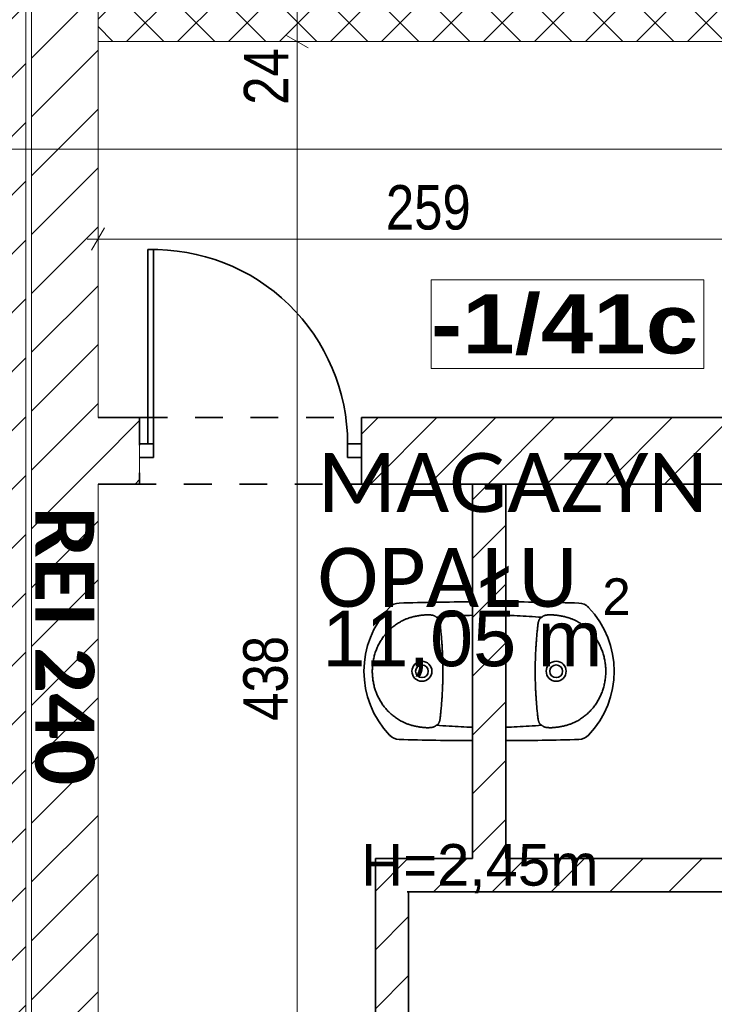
# Model space of a CAD drawing. Header units: centimetres. Extents: x 18292 to 3593338517, y 11794 to 62103.
# Tile 31 of 147: x 28190 to 28440, y 55912 to 56267. Entities that reach past the tile are written whole.
import ezdxf

# ---------------------------------------------------------------- set-up
doc = ezdxf.new("R2010")
doc.units = ezdxf.units.CM
doc.header["$MEASUREMENT"] = 0
doc.linetypes.add('Dashed-002', pattern=[20, 10, -10])
for name, color, linetype in [('499-Wymiary i opisy', 7, 'Continuous'), ('___WYBURZENIA', 7, 'Continuous'), ('__PROJEKTOWANE', 7, 'Continuous'), ('MF-NR', 7, 'Continuous'), ('MF_KRESKOWANIE', 7, 'Continuous'), ('MF_NR', 7, 'Continuous'), ('MF_OPISY', 7, 'Continuous'), ('MF_SCIANY_KONSTR', 7, 'Continuous'), ('MF_WIDOK', 7, 'Continuous')]:
    doc.layers.add(name, color=color, linetype=linetype)
doc.styles.add('GENERATED_STYLE_1', font='txt')
doc.styles.add('GENERATED_STYLE_2', font='txt')
doc.styles.add('GENERATED_STYLE_4', font='txt')
doc.styles.add('GENERATED_STYLE_5', font='txt')
doc.styles.add('GENERATED_STYLE_7', font='txt')
doc.styles.add('GENERATED_STYLE_8', font='txt')
doc.dimstyles.new('GENERATED_STYLE__1', dxfattribs={"dimtxt": 16, "dimasz": 6.08, "dimexe": 0.18, "dimexo": 0.0625, "dimgap": 0.09, "dimtad": 1, "dimtih": 1, "dimtoh": 1, "dimdec": 0, "dimzin": 0, "dimdsep": 46, "dimtxsty": 'GENERATED_STYLE_4', "dimblk": 'ARROWHEAD_2', "dimblk1": 'ARROWHEAD_2', "dimblk2": 'ARROWHEAD_2', "dimcen": 0.09, "dimse1": 1, "dimse2": 1, "dimclrd": 7, "dimclre": 7, "dimclrt": 7, "dimadec": 0, "dimazin": 0, "dimtfac": 1, "dimtdec": 4, "dimtmove": 0, "dimatfit": 3, "dimfxl": 0, "dimtolj": 1, "dimtzin": 0, "dimarcsym": 0})
doc.dimstyles.new('GENERATED_STYLE__4', dxfattribs={"dimtxt": 16, "dimasz": 6.08, "dimexe": 0.18, "dimexo": 0.0625, "dimgap": 0.09, "dimtad": 1, "dimdec": 0, "dimzin": 0, "dimdsep": 46, "dimtxsty": 'GENERATED_STYLE_4', "dimblk": 'ARROWHEAD_2', "dimblk1": 'ARROWHEAD_2', "dimblk2": 'ARROWHEAD_2', "dimcen": 0.09, "dimse1": 1, "dimse2": 1, "dimclrd": 7, "dimclre": 7, "dimclrt": 7, "dimadec": 0, "dimazin": 0, "dimtfac": 1, "dimtdec": 4, "dimtmove": 0, "dimatfit": 3, "dimfxl": 0, "dimtolj": 1, "dimtzin": 0, "dimarcsym": 0})
doc.dimstyles.new('GENERATED_STYLE__6', dxfattribs={"dimtxt": 16, "dimasz": 6.08, "dimexe": 0.18, "dimexo": 0.0625, "dimgap": 0.09, "dimtad": 1, "dimdec": 0, "dimzin": 0, "dimdsep": 46, "dimtxsty": 'GENERATED_STYLE_1', "dimblk": 'ARROWHEAD_2', "dimblk1": 'ARROWHEAD_2', "dimblk2": 'ARROWHEAD_2', "dimcen": 0.09, "dimse1": 1, "dimse2": 1, "dimclrd": 7, "dimclre": 7, "dimclrt": 7, "dimadec": 0, "dimazin": 0, "dimtfac": 1, "dimtdec": 4, "dimtmove": 0, "dimatfit": 3, "dimfxl": 0, "dimtolj": 1, "dimtzin": 0, "dimarcsym": 0})
pattern_1 = [(45, (4868174.165, 3898003.605), (-10.606601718, 10.606601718), [])]

# ---------------------------------------------------------------- blocks, each defined once
blk = doc.blocks.new('*D78', base_point=(4868174.17, 3898003.61))
at = {"layer": '499-Wymiary i opisy', "color": 7, "linetype": 'Continuous', "lineweight": 13}
for p, q in [((28217.88, 56181.79), (28217.88, 56193.79)), ((28476.7, 56181.79), (28476.7, 56193.79)), ((28220.19, 56191.79), (28215.57, 56183.79)), ((28479.01, 56191.79), (28474.39, 56183.79)), ((28213.97, 56187.79), (28217.88, 56187.79)), ((28217.88, 56187.79), (28476.7, 56187.79))]:
    blk.add_line(p, q, dxfattribs=at)
at = {"layer": '499-Wymiary i opisy', "color": 7, "lineweight": 13, "char_height": 16, "attachment_point": 7, "style": 'GENERATED_STYLE_4'}
for s, insert in [('\\A1;{\\pql;\\fArial Narrow|b0|i0|c238|p34;259}', (28321.69, 56190.99)), ('\\A1;{\\pql;\\fArial Narrow|b0|i0|c238|p34;24}', (28453.91, 56190.99))]:
    blk.add_mtext(s, dxfattribs=dict(at, insert=insert))
blk = doc.blocks.new('ARROWHEAD_2')
at = {"color": 0, "linetype": 'Continuous', "lineweight": 0}
for p, q in [((-0.378, -0.655), (0.378, 0.655)), ((0, 0), (-1, 0))]:
    blk.add_line(p, q, dxfattribs=at)
blk = doc.blocks.new('*D126', base_point=(4868174.17, 3898003.61))
at = {"layer": '499-Wymiary i opisy', "color": 7, "linetype": 'Continuous', "lineweight": 13}
for p, q in [((31249.77, 59744.18), (31241.77, 59748.8)), ((31245.77, 59746.49), (31245.77, 59750.41)), ((31251.77, 59746.49), (31239.77, 59746.49)), ((31245.77, 52927.49), (31245.77, 59746.49)), ((31251.77, 52927.49), (31239.77, 52927.49)), ((31241.77, 52929.8), (31249.77, 52925.18)), ((31245.77, 52923.58), (31245.77, 52927.49))]:
    blk.add_line(p, q, dxfattribs=at)
at = {"layer": '499-Wymiary i opisy', "color": 7, "lineweight": 13, "insert": (31242.57, 56311.39), "char_height": 16, "attachment_point": 7, "rotation": 90, "style": 'GENERATED_STYLE_1'}
blk.add_mtext('\\A1;{\\pql;\\fArial Narrow|b1|i0|c238|p34;6\xa0819}', dxfattribs=at)
blk = doc.blocks.new('*D274', base_point=(4868174.17, 3898003.61))
at = {"layer": '499-Wymiary i opisy', "color": 7, "linetype": 'Continuous', "lineweight": 13}
for p, q in [((28285.66, 56261.3), (28293.66, 56256.68)), ((28295.66, 56258.99), (28283.66, 56258.99)), ((28289.66, 55820.49), (28289.66, 56258.99)), ((28295.66, 55820.49), (28283.66, 55820.49)), ((28285.66, 55822.8), (28293.66, 55818.18))]:
    blk.add_line(p, q, dxfattribs=at)
at = {"layer": '499-Wymiary i opisy', "color": 7, "lineweight": 13, "char_height": 16, "attachment_point": 7, "rotation": 90, "style": 'GENERATED_STYLE_4'}
for s, insert in [('\\A1;{\\pql;\\fArial Narrow|b0|i0|c238|p34;24}', (28286.46, 56236.2)), ('\\A1;{\\pql;\\fArial Narrow|b0|i0|c238|p34;438}', (28286.46, 56014.14))]:
    blk.add_mtext(s, dxfattribs=dict(at, insert=insert))
blk = doc.blocks.new('*D275', base_point=(4868174.17, 3898003.61))
at = {"layer": '499-Wymiary i opisy', "color": 7, "linetype": 'Continuous', "lineweight": 13}
for p, q in [((28285.66, 56285.3), (28293.66, 56280.68)), ((28295.66, 56282.99), (28283.66, 56282.99)), ((28289.66, 56258.99), (28289.66, 56282.99)), ((28285.66, 56261.3), (28293.66, 56256.68)), ((28295.66, 56258.99), (28283.66, 56258.99))]:
    blk.add_line(p, q, dxfattribs=at)

msp = doc.modelspace()

# ---------------------------------------------------------------- hatches: boundary and pattern name
at = {"layer": '___WYBURZENIA', "linetype": 'Continuous', "lineweight": 35}
h = msp.add_hatch(dxfattribs=at)
h.set_pattern_fill('bloczki_ceramiczne_000a', color=30, style=0, pattern_type=2)
h.set_pattern_definition(pattern_1)
h.paths.add_polyline_path([(28217.88, 56099.49), (28232.88, 56099.49), (28232.88, 56123.49), (28217.88, 56123.49)])
h = msp.add_hatch(dxfattribs=at)
h.set_pattern_fill('bloczki_ceramiczne_000a', color=30, style=0, pattern_type=2)
h.set_pattern_definition(pattern_1)
h.paths.add_polyline_path([(28473.88, 56123.49), (28312.88, 56123.49), (28312.88, 56099.49), (28473.88, 56099.49)])
h = msp.add_hatch(dxfattribs=at)
h.set_pattern_fill('bloczki_ceramiczne_000a', color=30, style=0, pattern_type=2)
h.set_pattern_definition(pattern_1)
h.paths.add_polyline_path([(28317.88, 55964.49), (28317.88, 55820.49), (28329.88, 55820.49), (28329.88, 55952.49), (28478.88, 55952.49), (28478.88, 55964.49), (28364.88, 55964.49), (28364.88, 56099.49), (28352.88, 56099.49), (28352.88, 55964.49), (28329.38, 55964.49)])
at = {"layer": '__PROJEKTOWANE', "linetype": 'Continuous', "lineweight": 0, "true_color": 0x000000}
h = msp.add_hatch(dxfattribs=at)
h.set_pattern_fill('Concrete_Block_000a', color=18, style=0, pattern_type=2)
h.set_pattern_definition([(45, (4868174.165, 3898003.605), (-9.192387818, 9.192387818), []), (135, (4868174.165, 3898003.605), (9.192387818, 9.192387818), [])])
h.paths.add_polyline_path([(28217.88, 56258.99), (28793.88, 56258.99), (28793.88, 56282.99), (28217.88, 56282.99)])
at = {"layer": 'MF_KRESKOWANIE', "linetype": 'Continuous', "lineweight": 13}
h = msp.add_hatch(dxfattribs=at)
h.set_pattern_fill('bloczki_ceramiczne_000a', color=250, style=0, pattern_type=2)
h.set_pattern_definition(pattern_1)
h.paths.add_polyline_path([(28131.88, 55782.49), (28191.88, 55782.49), (28191.88, 55796.49), (28191.88, 55820.49), (28191.88, 56420.49), (28155.88, 56420.49), (28155.88, 56396.49), (28167.88, 56396.49), (28167.88, 55820.49), (28131.88, 55820.49)])
h = msp.add_hatch(dxfattribs=at)
h.set_pattern_fill('bloczki_ceramiczne_000a', color=250, style=0, pattern_type=2)
h.set_pattern_definition(pattern_1)
h.paths.add_polyline_path([(28193.88, 55782.49), (28217.88, 55820.49), (28217.88, 56099.49), (28217.88, 56123.49), (28217.88, 56420.49), (28193.88, 56420.49)])

# ---------------------------------------------------------------- linework, layer by layer
at = {"layer": '___WYBURZENIA', "color": 30, "linetype": 'Continuous', "lineweight": 35}
for p, q in [((28235.88, 56113.99), (28235.88, 56183.97)), ((28237.88, 56113.99), (28237.88, 56183.99)), ((28217.88, 56123.49), (28232.88, 56123.49)), ((28312.88, 56123.49), (28473.88, 56123.49)), ((28312.88, 56123.49), (28312.88, 56099.49)), ((28237.88, 56113.99), (28232.88, 56113.99)), ((28237.88, 56108.99), (28237.88, 56113.99)), ((28307.88, 56108.99), (28307.88, 56113.99)), ((28307.88, 56113.99), (28312.88, 56113.99)), ((28312.88, 56111.49), (28312.88, 56108.99)), ((28232.88, 56108.99), (28237.88, 56108.99)), ((28312.88, 56108.99), (28307.88, 56108.99)), ((28232.88, 56099.49), (28217.88, 56099.49)), ((28473.88, 56099.49), (28312.88, 56099.49)), ((28352.88, 56099.49), (28352.88, 55964.49)), ((28364.88, 56099.49), (28364.88, 55964.49)), ((28352.88, 56056.99), (28352.88, 56006.99)), ((28364.88, 56006.99), (28364.88, 56056.99)), ((28317.88, 55820.49), (28317.88, 55964.49)), ((28317.88, 55964.49), (28352.88, 55964.49)), ((28329.38, 55964.49), (28352.88, 55964.49)), ((28364.88, 55964.49), (28478.88, 55964.49)), ((28317.88, 55950.49), (28317.88, 55952.49)), ((28329.38, 55952.49), (28478.88, 55952.49)), ((28329.88, 55952.49), (28364.88, 55952.49)), ((28329.88, 55820.49), (28329.88, 55952.49))]:
    msp.add_line(p, q, dxfattribs=at)
at = {"layer": '___WYBURZENIA', "color": 7, "linetype": 'Continuous', "lineweight": 13}
for p, q in [((28232.88, 56123.49), (28232.88, 56099.49)), ((28232.88, 56111.49), (28232.88, 56108.99))]:
    msp.add_line(p, q, dxfattribs=at)
at = {"layer": '___WYBURZENIA', "color": 30, "linetype": 'Dashed-002', "lineweight": 35, "flags": 128}
msp.add_lwpolyline([(28232.88, 56123.49), (28703.88, 56123.49), (28703.88, 56099.49), (28232.88, 56099.49)], close=True, dxfattribs=at)
at = {"layer": '___WYBURZENIA', "color": 30, "linetype": 'Continuous', "lineweight": 35}
for centre, radius in [((28334.68, 56031.99), 3.6), ((28334.68, 56031.99), 2.3), ((28383.08, 56031.99), 3.6), ((28383.08, 56031.99), 2.3)]:
    msp.add_circle(centre, radius, dxfattribs=at)
for centre, radius, start, end in [((28237.88, 56113.99), 70, 0, 91.6372), ((28347.08, 56031.99), 33.3, 136.2524, 223.7476), ((28326.64, 56051.56), 5, 91.8819, 136.2524), ((28352.88, 55252.85), 804.15, 90, 91.88192), ((28364.88, 55252.85), 804.15, 88.11808, 90), ((28391.12, 56051.56), 5, 43.7476, 88.1181), ((28370.68, 56031.99), 33.3, 316.2524, 43.7476), ((28326.64, 56012.42), 5, 223.7476, 268.1181), ((28391.12, 56012.42), 5, 271.8819, 316.2524), ((28352.88, 56811.14), 804.15, 268.11808, 270), ((28364.88, 56811.14), 804.15, 270, 271.88192)]:
    msp.add_arc(centre, radius, start, end, dxfattribs=at)
for points in [[(28323.36, 56055.34), (28323.24, 56055.24), (28323.13, 56055.13), (28323.02, 56055.02)], [(28323.38, 56055.36), (28323.39, 56055.36), (28323.35, 56055.34), (28323.36, 56055.34)], [(28323.55, 56055.5), (28323.5, 56055.45), (28323.44, 56055.41), (28323.38, 56055.36)], [(28394.21, 56055.5), (28394.26, 56055.45), (28394.32, 56055.41), (28394.37, 56055.36)], [(28394.37, 56055.36), (28394.38, 56055.36), (28394.39, 56055.34), (28394.4, 56055.34)], [(28394.4, 56055.34), (28394.51, 56055.24), (28394.63, 56055.13), (28394.74, 56055.02)], [(28323.36, 56008.65), (28323.24, 56008.75), (28323.13, 56008.85), (28323.02, 56008.97)], [(28323.38, 56008.63), (28323.39, 56008.63), (28323.35, 56008.65), (28323.36, 56008.65)], [(28323.55, 56008.49), (28323.5, 56008.53), (28323.44, 56008.58), (28323.38, 56008.63)], [(28394.21, 56008.49), (28394.26, 56008.53), (28394.32, 56008.58), (28394.37, 56008.63)], [(28394.37, 56008.63), (28394.38, 56008.63), (28394.39, 56008.65), (28394.4, 56008.65)], [(28394.4, 56008.65), (28394.51, 56008.75), (28394.63, 56008.85), (28394.74, 56008.97)]]:
    msp.add_open_spline(points, degree=3, dxfattribs=at)
for points, knots in [([(28329.79, 56051.11), (28329.62, 56051.05), (28329.45, 56050.99), (28329.28, 56050.93), (28329.11, 56050.87), (28328.94, 56050.8), (28328.77, 56050.73), (28328.6, 56050.66), (28328.42, 56050.58), (28328.25, 56050.51), (28328.08, 56050.43), (28327.91, 56050.35), (28327.75, 56050.26), (28327.58, 56050.18), (28327.42, 56050.1), (28327.25, 56050.01)], [0, 0, 0, 0, 1, 1, 1, 2, 2, 2, 3, 3, 3, 4, 4, 4, 5, 5, 5, 5]), ([(28333.72, 56052.07), (28333.49, 56052.04), (28333.27, 56052), (28333.05, 56051.96), (28332.83, 56051.92), (28332.61, 56051.88), (28332.39, 56051.83), (28332.17, 56051.78), (28331.95, 56051.73), (28331.73, 56051.68), (28331.51, 56051.63), (28331.3, 56051.57), (28331.08, 56051.51), (28330.86, 56051.45), (28330.64, 56051.39), (28330.43, 56051.32), (28330.21, 56051.25), (28330, 56051.18), (28329.79, 56051.11)], [0, 0, 0, 0, 1, 1, 1, 2, 2, 2, 3, 3, 3, 4, 4, 4, 5, 5, 5, 6, 6, 6, 6]), ([(28334.33, 56052.16), (28334.23, 56052.14), (28334.12, 56052.13), (28334.02, 56052.11), (28333.92, 56052.1), (28333.82, 56052.08), (28333.72, 56052.07)], [0, 0, 0, 0, 1, 1, 1, 2, 2, 2, 2]), ([(28338.02, 56052.27), (28337.9, 56052.29), (28337.77, 56052.3), (28337.64, 56052.31), (28337.51, 56052.32), (28337.37, 56052.32), (28337.23, 56052.33), (28337.08, 56052.33), (28336.93, 56052.34), (28336.78, 56052.34), (28336.61, 56052.34), (28336.44, 56052.33), (28336.27, 56052.33), (28336.08, 56052.32), (28335.89, 56052.31), (28335.7, 56052.3), (28335.48, 56052.28), (28335.27, 56052.26), (28335.05, 56052.24), (28334.81, 56052.21), (28334.57, 56052.19), (28334.33, 56052.16)], [0, 0, 0, 0, 1, 1, 1, 2, 2, 2, 3, 3, 3, 4, 4, 4, 5, 5, 5, 6, 6, 6, 7, 7, 7, 7]), ([(28339.9, 56051.44), (28339.86, 56051.47), (28339.82, 56051.51), (28339.78, 56051.54), (28339.74, 56051.58), (28339.7, 56051.61), (28339.65, 56051.65), (28339.61, 56051.68), (28339.56, 56051.72), (28339.52, 56051.75), (28339.47, 56051.78), (28339.43, 56051.81), (28339.38, 56051.84), (28339.34, 56051.86), (28339.29, 56051.89), (28339.24, 56051.92), (28339.2, 56051.94), (28339.15, 56051.96), (28339.11, 56051.99), (28339.06, 56052.01), (28339.02, 56052.03), (28338.97, 56052.05), (28338.92, 56052.07), (28338.88, 56052.09), (28338.83, 56052.1), (28338.79, 56052.12), (28338.74, 56052.14), (28338.69, 56052.15), (28338.65, 56052.16), (28338.6, 56052.18), (28338.55, 56052.19), (28338.5, 56052.2), (28338.46, 56052.21), (28338.41, 56052.22), (28338.36, 56052.23), (28338.32, 56052.24), (28338.27, 56052.24), (28338.23, 56052.25), (28338.18, 56052.25), (28338.14, 56052.26), (28338.1, 56052.26), (28338.06, 56052.27), (28338.02, 56052.27)], [0, 0, 0, 0, 1, 1, 1, 2, 2, 2, 3, 3, 3, 4, 4, 4, 5, 5, 5, 6, 6, 6, 7, 7, 7, 8, 8, 8, 9, 9, 9, 10, 10, 10, 11, 11, 11, 12, 12, 12, 13, 13, 13, 14, 14, 14, 14]), ([(28339.9, 56051.44), (28341.42, 56051.56), (28342.95, 56051.66), (28344.47, 56051.76), (28345.91, 56051.85), (28347.35, 56051.93), (28348.8, 56052), (28350.16, 56052.07), (28351.52, 56052.13), (28352.88, 56052.18)], [0, 0, 0, 0, 1, 1, 1, 2, 2, 2, 3, 3, 3, 3]), ([(28340.56, 56050.96), (28340.53, 56050.99), (28340.5, 56051.02), (28340.47, 56051.05), (28340.43, 56051.08), (28340.4, 56051.12), (28340.36, 56051.15), (28340.31, 56051.18), (28340.27, 56051.21), (28340.22, 56051.25), (28340.17, 56051.28), (28340.12, 56051.32), (28340.06, 56051.35), (28340.01, 56051.38), (28339.96, 56051.41), (28339.9, 56051.44)], [0, 0, 0, 0, 1, 1, 1, 2, 2, 2, 3, 3, 3, 4, 4, 4, 5, 5, 5, 5]), ([(28341.2, 56049.17), (28341.2, 56049.23), (28341.19, 56049.3), (28341.18, 56049.36), (28341.17, 56049.43), (28341.15, 56049.49), (28341.14, 56049.55), (28341.13, 56049.61), (28341.11, 56049.68), (28341.1, 56049.74), (28341.08, 56049.8), (28341.07, 56049.86), (28341.05, 56049.92), (28341.03, 56049.98), (28341.01, 56050.04), (28340.99, 56050.1), (28340.97, 56050.16), (28340.95, 56050.22), (28340.92, 56050.28), (28340.9, 56050.34), (28340.87, 56050.4), (28340.85, 56050.46), (28340.82, 56050.51), (28340.79, 56050.57), (28340.76, 56050.63), (28340.73, 56050.68), (28340.7, 56050.74), (28340.67, 56050.8), (28340.63, 56050.85), (28340.6, 56050.91), (28340.56, 56050.96)], [0, 0, 0, 0, 1, 1, 1, 2, 2, 2, 3, 3, 3, 4, 4, 4, 5, 5, 5, 6, 6, 6, 7, 7, 7, 8, 8, 8, 9, 9, 9, 10, 10, 10, 10]), ([(28377.86, 56051.44), (28376.33, 56051.56), (28374.81, 56051.66), (28373.29, 56051.76), (28371.85, 56051.85), (28370.41, 56051.93), (28368.96, 56052), (28367.6, 56052.07), (28366.24, 56052.13), (28364.88, 56052.18)], [0, 0, 0, 0, 1, 1, 1, 2, 2, 2, 3, 3, 3, 3]), ([(28376.55, 56049.17), (28376.56, 56049.23), (28376.57, 56049.3), (28376.58, 56049.36), (28376.59, 56049.43), (28376.6, 56049.49), (28376.62, 56049.55), (28376.63, 56049.61), (28376.64, 56049.68), (28376.66, 56049.74), (28376.68, 56049.8), (28376.69, 56049.86), (28376.71, 56049.92), (28376.73, 56049.98), (28376.75, 56050.04), (28376.77, 56050.1), (28376.79, 56050.16), (28376.81, 56050.22), (28376.84, 56050.28), (28376.86, 56050.34), (28376.89, 56050.4), (28376.91, 56050.46), (28376.94, 56050.51), (28376.97, 56050.57), (28377, 56050.63), (28377.03, 56050.68), (28377.06, 56050.74), (28377.09, 56050.8), (28377.12, 56050.85), (28377.16, 56050.91), (28377.19, 56050.96)], [0, 0, 0, 0, 1, 1, 1, 2, 2, 2, 3, 3, 3, 4, 4, 4, 5, 5, 5, 6, 6, 6, 7, 7, 7, 8, 8, 8, 9, 9, 9, 10, 10, 10, 10]), ([(28377.19, 56050.96), (28377.22, 56050.99), (28377.26, 56051.02), (28377.29, 56051.05), (28377.33, 56051.08), (28377.36, 56051.12), (28377.4, 56051.15), (28377.45, 56051.18), (28377.49, 56051.21), (28377.54, 56051.25), (28377.59, 56051.28), (28377.64, 56051.32), (28377.7, 56051.35), (28377.75, 56051.38), (28377.8, 56051.41), (28377.86, 56051.44)], [0, 0, 0, 0, 1, 1, 1, 2, 2, 2, 3, 3, 3, 4, 4, 4, 5, 5, 5, 5]), ([(28377.86, 56051.44), (28377.9, 56051.47), (28377.94, 56051.51), (28377.98, 56051.54), (28378.02, 56051.58), (28378.06, 56051.61), (28378.11, 56051.65), (28378.15, 56051.68), (28378.2, 56051.72), (28378.24, 56051.75), (28378.29, 56051.78), (28378.33, 56051.81), (28378.38, 56051.84), (28378.42, 56051.86), (28378.47, 56051.89), (28378.52, 56051.92), (28378.56, 56051.94), (28378.61, 56051.96), (28378.65, 56051.99), (28378.7, 56052.01), (28378.74, 56052.03), (28378.79, 56052.05), (28378.83, 56052.07), (28378.88, 56052.09), (28378.93, 56052.1), (28378.97, 56052.12), (28379.02, 56052.14), (28379.07, 56052.15), (28379.11, 56052.16), (28379.16, 56052.18), (28379.21, 56052.19), (28379.26, 56052.2), (28379.3, 56052.21), (28379.35, 56052.22), (28379.4, 56052.23), (28379.44, 56052.24), (28379.49, 56052.24), (28379.53, 56052.25), (28379.58, 56052.25), (28379.62, 56052.26), (28379.66, 56052.26), (28379.7, 56052.27), (28379.74, 56052.27)], [0, 0, 0, 0, 1, 1, 1, 2, 2, 2, 3, 3, 3, 4, 4, 4, 5, 5, 5, 6, 6, 6, 7, 7, 7, 8, 8, 8, 9, 9, 9, 10, 10, 10, 11, 11, 11, 12, 12, 12, 13, 13, 13, 14, 14, 14, 14]), ([(28379.74, 56052.27), (28379.86, 56052.29), (28379.99, 56052.3), (28380.12, 56052.31), (28380.25, 56052.32), (28380.39, 56052.32), (28380.53, 56052.33), (28380.68, 56052.33), (28380.83, 56052.34), (28380.98, 56052.34), (28381.15, 56052.34), (28381.32, 56052.33), (28381.49, 56052.33), (28381.68, 56052.32), (28381.87, 56052.31), (28382.06, 56052.3), (28382.28, 56052.28), (28382.49, 56052.26), (28382.71, 56052.24), (28382.95, 56052.21), (28383.19, 56052.19), (28383.43, 56052.16)], [0, 0, 0, 0, 1, 1, 1, 2, 2, 2, 3, 3, 3, 4, 4, 4, 5, 5, 5, 6, 6, 6, 7, 7, 7, 7]), ([(28383.43, 56052.16), (28383.53, 56052.14), (28383.63, 56052.13), (28383.74, 56052.11), (28383.84, 56052.1), (28383.94, 56052.08), (28384.04, 56052.07)], [0, 0, 0, 0, 1, 1, 1, 2, 2, 2, 2]), ([(28384.04, 56052.07), (28384.26, 56052.04), (28384.49, 56052), (28384.71, 56051.96), (28384.93, 56051.92), (28385.15, 56051.88), (28385.37, 56051.83), (28385.59, 56051.78), (28385.81, 56051.73), (28386.03, 56051.68), (28386.24, 56051.63), (28386.46, 56051.57), (28386.68, 56051.51), (28386.9, 56051.45), (28387.11, 56051.39), (28387.33, 56051.32), (28387.55, 56051.25), (28387.76, 56051.18), (28387.97, 56051.11)], [0, 0, 0, 0, 1, 1, 1, 2, 2, 2, 3, 3, 3, 4, 4, 4, 5, 5, 5, 6, 6, 6, 6]), ([(28387.97, 56051.11), (28388.14, 56051.05), (28388.31, 56050.99), (28388.47, 56050.93), (28388.65, 56050.87), (28388.82, 56050.8), (28388.99, 56050.73), (28389.16, 56050.66), (28389.33, 56050.58), (28389.51, 56050.51), (28389.68, 56050.43), (28389.85, 56050.35), (28390.01, 56050.26), (28390.18, 56050.18), (28390.34, 56050.1), (28390.51, 56050.01)], [0, 0, 0, 0, 1, 1, 1, 2, 2, 2, 3, 3, 3, 4, 4, 4, 5, 5, 5, 5]), ([(28327.25, 56050.01), (28327.01, 56049.88), (28326.78, 56049.75), (28326.55, 56049.61), (28326.32, 56049.47), (28326.09, 56049.33), (28325.86, 56049.18), (28325.63, 56049.03), (28325.41, 56048.87), (28325.19, 56048.72), (28324.97, 56048.56), (28324.75, 56048.4), (28324.54, 56048.23), (28324.32, 56048.06), (28324.11, 56047.89), (28323.9, 56047.72), (28323.7, 56047.54), (28323.49, 56047.36), (28323.29, 56047.18), (28323.1, 56047), (28322.9, 56046.81), (28322.71, 56046.62), (28322.52, 56046.43), (28322.33, 56046.23), (28322.15, 56046.04), (28321.97, 56045.84), (28321.79, 56045.64), (28321.62, 56045.43), (28321.44, 56045.23), (28321.28, 56045.02), (28321.11, 56044.81), (28320.94, 56044.6), (28320.78, 56044.38), (28320.63, 56044.16), (28320.47, 56043.94), (28320.32, 56043.72), (28320.17, 56043.49), (28320.02, 56043.27), (28319.87, 56043.04), (28319.73, 56042.8), (28319.59, 56042.57), (28319.45, 56042.33), (28319.32, 56042.09), (28319.19, 56041.85), (28319.06, 56041.6), (28318.94, 56041.35), (28318.82, 56041.11), (28318.7, 56040.86), (28318.59, 56040.61), (28318.48, 56040.36), (28318.38, 56040.11), (28318.28, 56039.86), (28318.18, 56039.61), (28318.08, 56039.35), (28317.99, 56039.1), (28317.9, 56038.84), (28317.82, 56038.59), (28317.74, 56038.33), (28317.66, 56038.07), (28317.58, 56037.81), (28317.51, 56037.55), (28317.45, 56037.29), (28317.38, 56037.03), (28317.32, 56036.77), (28317.26, 56036.51), (28317.21, 56036.24), (28317.16, 56035.98), (28317.11, 56035.71), (28317.06, 56035.45), (28317.02, 56035.18), (28316.98, 56034.92), (28316.95, 56034.65), (28316.92, 56034.38), (28316.89, 56034.12), (28316.87, 56033.85), (28316.85, 56033.58), (28316.83, 56033.32), (28316.81, 56033.05), (28316.8, 56032.79), (28316.79, 56032.52), (28316.79, 56032.26), (28316.79, 56031.99)], [0, 0, 0, 0, 1, 1, 1, 2, 2, 2, 3, 3, 3, 4, 4, 4, 5, 5, 5, 6, 6, 6, 7, 7, 7, 8, 8, 8, 9, 9, 9, 10, 10, 10, 11, 11, 11, 12, 12, 12, 13, 13, 13, 14, 14, 14, 15, 15, 15, 16, 16, 16, 17, 17, 17, 18, 18, 18, 19, 19, 19, 20, 20, 20, 21, 21, 21, 22, 22, 22, 23, 23, 23, 24, 24, 24, 25, 25, 25, 26, 26, 26, 27, 27, 27, 27]), ([(28342.24, 56031.99), (28342.24, 56032.78), (28342.23, 56033.56), (28342.22, 56034.34), (28342.21, 56035.05), (28342.19, 56035.76), (28342.17, 56036.47), (28342.15, 56037.1), (28342.12, 56037.72), (28342.1, 56038.35), (28342.07, 56038.9), (28342.04, 56039.46), (28342.01, 56040.01), (28341.98, 56040.51), (28341.95, 56041), (28341.92, 56041.5), (28341.89, 56041.94), (28341.86, 56042.38), (28341.83, 56042.82), (28341.8, 56043.22), (28341.77, 56043.62), (28341.73, 56044.02), (28341.7, 56044.38), (28341.67, 56044.74), (28341.64, 56045.1), (28341.61, 56045.42), (28341.58, 56045.75), (28341.54, 56046.07), (28341.51, 56046.37), (28341.48, 56046.66), (28341.45, 56046.96), (28341.43, 56047.23), (28341.4, 56047.5), (28341.37, 56047.77), (28341.34, 56048.01), (28341.31, 56048.26), (28341.28, 56048.5), (28341.26, 56048.72), (28341.23, 56048.95), (28341.2, 56049.17)], [0, 0, 0, 0, 1, 1, 1, 2, 2, 2, 3, 3, 3, 4, 4, 4, 5, 5, 5, 6, 6, 6, 7, 7, 7, 8, 8, 8, 9, 9, 9, 10, 10, 10, 11, 11, 11, 12, 12, 12, 13, 13, 13, 13]), ([(28375.52, 56031.99), (28375.52, 56032.78), (28375.53, 56033.56), (28375.54, 56034.34), (28375.55, 56035.05), (28375.57, 56035.76), (28375.59, 56036.47), (28375.61, 56037.1), (28375.63, 56037.72), (28375.66, 56038.35), (28375.69, 56038.9), (28375.72, 56039.46), (28375.75, 56040.01), (28375.77, 56040.51), (28375.8, 56041), (28375.84, 56041.5), (28375.87, 56041.94), (28375.9, 56042.38), (28375.93, 56042.82), (28375.96, 56043.22), (28375.99, 56043.62), (28376.03, 56044.02), (28376.06, 56044.38), (28376.09, 56044.74), (28376.12, 56045.1), (28376.15, 56045.42), (28376.18, 56045.75), (28376.21, 56046.07), (28376.24, 56046.37), (28376.27, 56046.66), (28376.3, 56046.96), (28376.33, 56047.23), (28376.36, 56047.5), (28376.39, 56047.77), (28376.42, 56048.01), (28376.45, 56048.26), (28376.47, 56048.5), (28376.5, 56048.72), (28376.53, 56048.95), (28376.55, 56049.17)], [0, 0, 0, 0, 1, 1, 1, 2, 2, 2, 3, 3, 3, 4, 4, 4, 5, 5, 5, 6, 6, 6, 7, 7, 7, 8, 8, 8, 9, 9, 9, 10, 10, 10, 11, 11, 11, 12, 12, 12, 13, 13, 13, 13]), ([(28390.51, 56050.01), (28390.74, 56049.88), (28390.98, 56049.75), (28391.21, 56049.61), (28391.44, 56049.47), (28391.67, 56049.33), (28391.9, 56049.18), (28392.13, 56049.03), (28392.35, 56048.87), (28392.57, 56048.72), (28392.79, 56048.56), (28393.01, 56048.4), (28393.22, 56048.23), (28393.44, 56048.06), (28393.65, 56047.89), (28393.85, 56047.72), (28394.06, 56047.54), (28394.26, 56047.36), (28394.46, 56047.18), (28394.66, 56047), (28394.86, 56046.81), (28395.05, 56046.62), (28395.24, 56046.43), (28395.43, 56046.23), (28395.61, 56046.04), (28395.79, 56045.84), (28395.97, 56045.64), (28396.14, 56045.43), (28396.31, 56045.23), (28396.48, 56045.02), (28396.65, 56044.81), (28396.81, 56044.6), (28396.98, 56044.38), (28397.13, 56044.16), (28397.29, 56043.94), (28397.44, 56043.72), (28397.59, 56043.49), (28397.74, 56043.27), (28397.89, 56043.04), (28398.03, 56042.8), (28398.17, 56042.57), (28398.3, 56042.33), (28398.44, 56042.09), (28398.57, 56041.85), (28398.69, 56041.6), (28398.82, 56041.35), (28398.94, 56041.11), (28399.05, 56040.86), (28399.17, 56040.61), (28399.28, 56040.36), (28399.38, 56040.11), (28399.48, 56039.86), (28399.58, 56039.61), (28399.68, 56039.35), (28399.77, 56039.1), (28399.86, 56038.84), (28399.94, 56038.59), (28400.02, 56038.33), (28400.1, 56038.07), (28400.17, 56037.81), (28400.24, 56037.55), (28400.31, 56037.29), (28400.38, 56037.03), (28400.44, 56036.77), (28400.5, 56036.51), (28400.55, 56036.24), (28400.6, 56035.98), (28400.65, 56035.71), (28400.69, 56035.45), (28400.73, 56035.18), (28400.77, 56034.92), (28400.81, 56034.65), (28400.84, 56034.38), (28400.87, 56034.12), (28400.89, 56033.85), (28400.91, 56033.58), (28400.93, 56033.32), (28400.95, 56033.05), (28400.96, 56032.79), (28400.97, 56032.52), (28400.97, 56032.26), (28400.97, 56031.99)], [0, 0, 0, 0, 1, 1, 1, 2, 2, 2, 3, 3, 3, 4, 4, 4, 5, 5, 5, 6, 6, 6, 7, 7, 7, 8, 8, 8, 9, 9, 9, 10, 10, 10, 11, 11, 11, 12, 12, 12, 13, 13, 13, 14, 14, 14, 15, 15, 15, 16, 16, 16, 17, 17, 17, 18, 18, 18, 19, 19, 19, 20, 20, 20, 21, 21, 21, 22, 22, 22, 23, 23, 23, 24, 24, 24, 25, 25, 25, 26, 26, 26, 27, 27, 27, 27]), ([(28327.25, 56013.98), (28327.01, 56014.11), (28326.78, 56014.24), (28326.55, 56014.38), (28326.32, 56014.52), (28326.09, 56014.66), (28325.86, 56014.81), (28325.63, 56014.96), (28325.41, 56015.11), (28325.19, 56015.27), (28324.97, 56015.43), (28324.75, 56015.59), (28324.54, 56015.76), (28324.32, 56015.92), (28324.11, 56016.1), (28323.9, 56016.27), (28323.7, 56016.45), (28323.49, 56016.63), (28323.29, 56016.81), (28323.1, 56016.99), (28322.9, 56017.18), (28322.71, 56017.37), (28322.52, 56017.56), (28322.33, 56017.75), (28322.15, 56017.95), (28321.97, 56018.15), (28321.79, 56018.35), (28321.62, 56018.55), (28321.44, 56018.76), (28321.28, 56018.97), (28321.11, 56019.18), (28320.94, 56019.39), (28320.78, 56019.6), (28320.63, 56019.82), (28320.47, 56020.04), (28320.32, 56020.27), (28320.17, 56020.49), (28320.02, 56020.72), (28319.87, 56020.95), (28319.73, 56021.19), (28319.59, 56021.42), (28319.45, 56021.66), (28319.32, 56021.9), (28319.19, 56022.14), (28319.06, 56022.39), (28318.94, 56022.63), (28318.82, 56022.88), (28318.7, 56023.13), (28318.59, 56023.38), (28318.48, 56023.63), (28318.38, 56023.88), (28318.28, 56024.13), (28318.18, 56024.38), (28318.08, 56024.63), (28317.99, 56024.89), (28317.9, 56025.14), (28317.82, 56025.4), (28317.74, 56025.66), (28317.66, 56025.91), (28317.58, 56026.17), (28317.51, 56026.43), (28317.45, 56026.69), (28317.38, 56026.96), (28317.32, 56027.22), (28317.26, 56027.48), (28317.21, 56027.75), (28317.16, 56028.01), (28317.11, 56028.28), (28317.06, 56028.54), (28317.02, 56028.81), (28316.98, 56029.07), (28316.95, 56029.34), (28316.92, 56029.6), (28316.89, 56029.87), (28316.87, 56030.14), (28316.85, 56030.4), (28316.83, 56030.67), (28316.81, 56030.93), (28316.8, 56031.2), (28316.79, 56031.46), (28316.79, 56031.73), (28316.79, 56031.99)], [0, 0, 0, 0, 1, 1, 1, 2, 2, 2, 3, 3, 3, 4, 4, 4, 5, 5, 5, 6, 6, 6, 7, 7, 7, 8, 8, 8, 9, 9, 9, 10, 10, 10, 11, 11, 11, 12, 12, 12, 13, 13, 13, 14, 14, 14, 15, 15, 15, 16, 16, 16, 17, 17, 17, 18, 18, 18, 19, 19, 19, 20, 20, 20, 21, 21, 21, 22, 22, 22, 23, 23, 23, 24, 24, 24, 25, 25, 25, 26, 26, 26, 27, 27, 27, 27]), ([(28342.24, 56031.99), (28342.24, 56031.21), (28342.23, 56030.43), (28342.22, 56029.64), (28342.21, 56028.93), (28342.19, 56028.22), (28342.17, 56027.51), (28342.15, 56026.89), (28342.12, 56026.26), (28342.1, 56025.64), (28342.07, 56025.08), (28342.04, 56024.53), (28342.01, 56023.97), (28341.98, 56023.48), (28341.95, 56022.99), (28341.92, 56022.49), (28341.89, 56022.05), (28341.86, 56021.61), (28341.83, 56021.16), (28341.8, 56020.76), (28341.77, 56020.37), (28341.73, 56019.97), (28341.7, 56019.61), (28341.67, 56019.25), (28341.64, 56018.89), (28341.61, 56018.57), (28341.58, 56018.24), (28341.54, 56017.91), (28341.51, 56017.62), (28341.48, 56017.32), (28341.45, 56017.03), (28341.43, 56016.76), (28341.4, 56016.49), (28341.37, 56016.22), (28341.34, 56015.98), (28341.31, 56015.73), (28341.28, 56015.49), (28341.26, 56015.26), (28341.23, 56015.04), (28341.2, 56014.82)], [0, 0, 0, 0, 1, 1, 1, 2, 2, 2, 3, 3, 3, 4, 4, 4, 5, 5, 5, 6, 6, 6, 7, 7, 7, 8, 8, 8, 9, 9, 9, 10, 10, 10, 11, 11, 11, 12, 12, 12, 13, 13, 13, 13]), ([(28375.52, 56031.99), (28375.52, 56031.21), (28375.53, 56030.43), (28375.54, 56029.64), (28375.55, 56028.93), (28375.57, 56028.22), (28375.59, 56027.51), (28375.61, 56026.89), (28375.63, 56026.26), (28375.66, 56025.64), (28375.69, 56025.08), (28375.72, 56024.53), (28375.75, 56023.97), (28375.77, 56023.48), (28375.8, 56022.99), (28375.84, 56022.49), (28375.87, 56022.05), (28375.9, 56021.61), (28375.93, 56021.16), (28375.96, 56020.76), (28375.99, 56020.37), (28376.03, 56019.97), (28376.06, 56019.61), (28376.09, 56019.25), (28376.12, 56018.89), (28376.15, 56018.57), (28376.18, 56018.24), (28376.21, 56017.91), (28376.24, 56017.62), (28376.27, 56017.32), (28376.3, 56017.03), (28376.33, 56016.76), (28376.36, 56016.49), (28376.39, 56016.22), (28376.42, 56015.98), (28376.45, 56015.73), (28376.47, 56015.49), (28376.5, 56015.26), (28376.53, 56015.04), (28376.55, 56014.82)], [0, 0, 0, 0, 1, 1, 1, 2, 2, 2, 3, 3, 3, 4, 4, 4, 5, 5, 5, 6, 6, 6, 7, 7, 7, 8, 8, 8, 9, 9, 9, 10, 10, 10, 11, 11, 11, 12, 12, 12, 13, 13, 13, 13]), ([(28390.51, 56013.98), (28390.74, 56014.11), (28390.98, 56014.24), (28391.21, 56014.38), (28391.44, 56014.52), (28391.67, 56014.66), (28391.9, 56014.81), (28392.13, 56014.96), (28392.35, 56015.11), (28392.57, 56015.27), (28392.79, 56015.43), (28393.01, 56015.59), (28393.22, 56015.76), (28393.44, 56015.92), (28393.65, 56016.1), (28393.85, 56016.27), (28394.06, 56016.45), (28394.26, 56016.63), (28394.46, 56016.81), (28394.66, 56016.99), (28394.86, 56017.18), (28395.05, 56017.37), (28395.24, 56017.56), (28395.43, 56017.75), (28395.61, 56017.95), (28395.79, 56018.15), (28395.97, 56018.35), (28396.14, 56018.55), (28396.31, 56018.76), (28396.48, 56018.97), (28396.65, 56019.18), (28396.81, 56019.39), (28396.98, 56019.6), (28397.13, 56019.82), (28397.29, 56020.04), (28397.44, 56020.27), (28397.59, 56020.49), (28397.74, 56020.72), (28397.89, 56020.95), (28398.03, 56021.19), (28398.17, 56021.42), (28398.3, 56021.66), (28398.44, 56021.9), (28398.57, 56022.14), (28398.69, 56022.39), (28398.82, 56022.63), (28398.94, 56022.88), (28399.05, 56023.13), (28399.17, 56023.38), (28399.28, 56023.63), (28399.38, 56023.88), (28399.48, 56024.13), (28399.58, 56024.38), (28399.68, 56024.63), (28399.77, 56024.89), (28399.86, 56025.14), (28399.94, 56025.4), (28400.02, 56025.66), (28400.1, 56025.91), (28400.17, 56026.17), (28400.24, 56026.43), (28400.31, 56026.69), (28400.38, 56026.96), (28400.44, 56027.22), (28400.5, 56027.48), (28400.55, 56027.75), (28400.6, 56028.01), (28400.65, 56028.28), (28400.69, 56028.54), (28400.73, 56028.81), (28400.77, 56029.07), (28400.81, 56029.34), (28400.84, 56029.6), (28400.87, 56029.87), (28400.89, 56030.14), (28400.91, 56030.4), (28400.93, 56030.67), (28400.95, 56030.93), (28400.96, 56031.2), (28400.97, 56031.46), (28400.97, 56031.73), (28400.97, 56031.99)], [0, 0, 0, 0, 1, 1, 1, 2, 2, 2, 3, 3, 3, 4, 4, 4, 5, 5, 5, 6, 6, 6, 7, 7, 7, 8, 8, 8, 9, 9, 9, 10, 10, 10, 11, 11, 11, 12, 12, 12, 13, 13, 13, 14, 14, 14, 15, 15, 15, 16, 16, 16, 17, 17, 17, 18, 18, 18, 19, 19, 19, 20, 20, 20, 21, 21, 21, 22, 22, 22, 23, 23, 23, 24, 24, 24, 25, 25, 25, 26, 26, 26, 27, 27, 27, 27]), ([(28329.79, 56012.88), (28329.62, 56012.94), (28329.45, 56012.99), (28329.28, 56013.06), (28329.11, 56013.12), (28328.94, 56013.19), (28328.77, 56013.26), (28328.6, 56013.33), (28328.42, 56013.4), (28328.25, 56013.48), (28328.08, 56013.56), (28327.91, 56013.64), (28327.75, 56013.72), (28327.58, 56013.8), (28327.42, 56013.89), (28327.25, 56013.98)], [0, 0, 0, 0, 1, 1, 1, 2, 2, 2, 3, 3, 3, 4, 4, 4, 5, 5, 5, 5]), ([(28333.72, 56011.92), (28333.49, 56011.95), (28333.27, 56011.99), (28333.05, 56012.03), (28332.83, 56012.07), (28332.61, 56012.11), (28332.39, 56012.16), (28332.17, 56012.21), (28331.95, 56012.26), (28331.73, 56012.31), (28331.51, 56012.36), (28331.3, 56012.42), (28331.08, 56012.48), (28330.86, 56012.54), (28330.64, 56012.6), (28330.43, 56012.67), (28330.21, 56012.74), (28330, 56012.81), (28329.79, 56012.88)], [0, 0, 0, 0, 1, 1, 1, 2, 2, 2, 3, 3, 3, 4, 4, 4, 5, 5, 5, 6, 6, 6, 6]), ([(28334.33, 56011.83), (28334.23, 56011.84), (28334.12, 56011.86), (28334.02, 56011.87), (28333.92, 56011.89), (28333.82, 56011.9), (28333.72, 56011.92)], [0, 0, 0, 0, 1, 1, 1, 2, 2, 2, 2]), ([(28338.02, 56011.72), (28337.9, 56011.7), (28337.77, 56011.69), (28337.64, 56011.68), (28337.51, 56011.67), (28337.37, 56011.66), (28337.23, 56011.66), (28337.08, 56011.65), (28336.93, 56011.65), (28336.78, 56011.65), (28336.61, 56011.65), (28336.44, 56011.65), (28336.27, 56011.66), (28336.08, 56011.67), (28335.89, 56011.68), (28335.7, 56011.69), (28335.48, 56011.71), (28335.27, 56011.73), (28335.05, 56011.75), (28334.81, 56011.77), (28334.57, 56011.8), (28334.33, 56011.83)], [0, 0, 0, 0, 1, 1, 1, 2, 2, 2, 3, 3, 3, 4, 4, 4, 5, 5, 5, 6, 6, 6, 7, 7, 7, 7]), ([(28339.9, 56012.55), (28339.86, 56012.51), (28339.82, 56012.48), (28339.78, 56012.44), (28339.74, 56012.41), (28339.7, 56012.37), (28339.65, 56012.34), (28339.61, 56012.3), (28339.56, 56012.27), (28339.52, 56012.24), (28339.47, 56012.21), (28339.43, 56012.18), (28339.38, 56012.15), (28339.34, 56012.12), (28339.29, 56012.1), (28339.24, 56012.07), (28339.2, 56012.05), (28339.15, 56012.02), (28339.11, 56012), (28339.06, 56011.98), (28339.02, 56011.96), (28338.97, 56011.94), (28338.92, 56011.92), (28338.88, 56011.9), (28338.83, 56011.88), (28338.79, 56011.87), (28338.74, 56011.85), (28338.69, 56011.84), (28338.65, 56011.82), (28338.6, 56011.81), (28338.55, 56011.8), (28338.5, 56011.79), (28338.46, 56011.78), (28338.41, 56011.77), (28338.36, 56011.76), (28338.32, 56011.75), (28338.27, 56011.74), (28338.23, 56011.74), (28338.18, 56011.73), (28338.14, 56011.73), (28338.1, 56011.72), (28338.06, 56011.72), (28338.02, 56011.72)], [0, 0, 0, 0, 1, 1, 1, 2, 2, 2, 3, 3, 3, 4, 4, 4, 5, 5, 5, 6, 6, 6, 7, 7, 7, 8, 8, 8, 9, 9, 9, 10, 10, 10, 11, 11, 11, 12, 12, 12, 13, 13, 13, 14, 14, 14, 14]), ([(28340.56, 56013.03), (28340.53, 56013), (28340.5, 56012.97), (28340.47, 56012.94), (28340.43, 56012.9), (28340.4, 56012.87), (28340.36, 56012.84), (28340.31, 56012.81), (28340.27, 56012.77), (28340.22, 56012.74), (28340.17, 56012.71), (28340.12, 56012.67), (28340.06, 56012.64), (28340.01, 56012.61), (28339.96, 56012.58), (28339.9, 56012.55)], [0, 0, 0, 0, 1, 1, 1, 2, 2, 2, 3, 3, 3, 4, 4, 4, 5, 5, 5, 5]), ([(28339.9, 56012.55), (28341.42, 56012.43), (28342.95, 56012.33), (28344.47, 56012.23), (28345.91, 56012.14), (28347.35, 56012.06), (28348.8, 56011.99), (28350.16, 56011.92), (28351.52, 56011.86), (28352.88, 56011.81)], [0, 0, 0, 0, 1, 1, 1, 2, 2, 2, 3, 3, 3, 3]), ([(28341.2, 56014.82), (28341.2, 56014.75), (28341.19, 56014.69), (28341.18, 56014.63), (28341.17, 56014.56), (28341.15, 56014.5), (28341.14, 56014.44), (28341.13, 56014.37), (28341.11, 56014.31), (28341.1, 56014.25), (28341.08, 56014.19), (28341.07, 56014.13), (28341.05, 56014.06), (28341.03, 56014), (28341.01, 56013.94), (28340.99, 56013.88), (28340.97, 56013.82), (28340.95, 56013.76), (28340.92, 56013.71), (28340.9, 56013.65), (28340.87, 56013.59), (28340.85, 56013.53), (28340.82, 56013.47), (28340.79, 56013.42), (28340.76, 56013.36), (28340.73, 56013.3), (28340.7, 56013.25), (28340.67, 56013.19), (28340.63, 56013.14), (28340.6, 56013.08), (28340.56, 56013.03)], [0, 0, 0, 0, 1, 1, 1, 2, 2, 2, 3, 3, 3, 4, 4, 4, 5, 5, 5, 6, 6, 6, 7, 7, 7, 8, 8, 8, 9, 9, 9, 10, 10, 10, 10]), ([(28377.86, 56012.55), (28376.33, 56012.43), (28374.81, 56012.33), (28373.29, 56012.23), (28371.85, 56012.14), (28370.41, 56012.06), (28368.96, 56011.99), (28367.6, 56011.92), (28366.24, 56011.86), (28364.88, 56011.81)], [0, 0, 0, 0, 1, 1, 1, 2, 2, 2, 3, 3, 3, 3]), ([(28376.55, 56014.82), (28376.56, 56014.75), (28376.57, 56014.69), (28376.58, 56014.63), (28376.59, 56014.56), (28376.6, 56014.5), (28376.62, 56014.44), (28376.63, 56014.37), (28376.64, 56014.31), (28376.66, 56014.25), (28376.68, 56014.19), (28376.69, 56014.13), (28376.71, 56014.06), (28376.73, 56014), (28376.75, 56013.94), (28376.77, 56013.88), (28376.79, 56013.82), (28376.81, 56013.76), (28376.84, 56013.71), (28376.86, 56013.65), (28376.89, 56013.59), (28376.91, 56013.53), (28376.94, 56013.47), (28376.97, 56013.42), (28377, 56013.36), (28377.03, 56013.3), (28377.06, 56013.25), (28377.09, 56013.19), (28377.12, 56013.14), (28377.16, 56013.08), (28377.19, 56013.03)], [0, 0, 0, 0, 1, 1, 1, 2, 2, 2, 3, 3, 3, 4, 4, 4, 5, 5, 5, 6, 6, 6, 7, 7, 7, 8, 8, 8, 9, 9, 9, 10, 10, 10, 10]), ([(28377.19, 56013.03), (28377.22, 56013), (28377.26, 56012.97), (28377.29, 56012.94), (28377.33, 56012.9), (28377.36, 56012.87), (28377.4, 56012.84), (28377.45, 56012.81), (28377.49, 56012.77), (28377.54, 56012.74), (28377.59, 56012.71), (28377.64, 56012.67), (28377.7, 56012.64), (28377.75, 56012.61), (28377.8, 56012.58), (28377.86, 56012.55)], [0, 0, 0, 0, 1, 1, 1, 2, 2, 2, 3, 3, 3, 4, 4, 4, 5, 5, 5, 5]), ([(28377.86, 56012.55), (28377.9, 56012.51), (28377.94, 56012.48), (28377.98, 56012.44), (28378.02, 56012.41), (28378.06, 56012.37), (28378.11, 56012.34), (28378.15, 56012.3), (28378.2, 56012.27), (28378.24, 56012.24), (28378.29, 56012.21), (28378.33, 56012.18), (28378.38, 56012.15), (28378.42, 56012.12), (28378.47, 56012.1), (28378.52, 56012.07), (28378.56, 56012.05), (28378.61, 56012.02), (28378.65, 56012), (28378.7, 56011.98), (28378.74, 56011.96), (28378.79, 56011.94), (28378.83, 56011.92), (28378.88, 56011.9), (28378.93, 56011.88), (28378.97, 56011.87), (28379.02, 56011.85), (28379.07, 56011.84), (28379.11, 56011.82), (28379.16, 56011.81), (28379.21, 56011.8), (28379.26, 56011.79), (28379.3, 56011.78), (28379.35, 56011.77), (28379.4, 56011.76), (28379.44, 56011.75), (28379.49, 56011.74), (28379.53, 56011.74), (28379.58, 56011.73), (28379.62, 56011.73), (28379.66, 56011.72), (28379.7, 56011.72), (28379.74, 56011.72)], [0, 0, 0, 0, 1, 1, 1, 2, 2, 2, 3, 3, 3, 4, 4, 4, 5, 5, 5, 6, 6, 6, 7, 7, 7, 8, 8, 8, 9, 9, 9, 10, 10, 10, 11, 11, 11, 12, 12, 12, 13, 13, 13, 14, 14, 14, 14]), ([(28379.74, 56011.72), (28379.86, 56011.7), (28379.99, 56011.69), (28380.12, 56011.68), (28380.25, 56011.67), (28380.39, 56011.66), (28380.53, 56011.66), (28380.68, 56011.65), (28380.83, 56011.65), (28380.98, 56011.65), (28381.15, 56011.65), (28381.32, 56011.65), (28381.49, 56011.66), (28381.68, 56011.67), (28381.87, 56011.68), (28382.06, 56011.69), (28382.28, 56011.71), (28382.49, 56011.73), (28382.71, 56011.75), (28382.95, 56011.77), (28383.19, 56011.8), (28383.43, 56011.83)], [0, 0, 0, 0, 1, 1, 1, 2, 2, 2, 3, 3, 3, 4, 4, 4, 5, 5, 5, 6, 6, 6, 7, 7, 7, 7]), ([(28383.43, 56011.83), (28383.53, 56011.84), (28383.63, 56011.86), (28383.74, 56011.87), (28383.84, 56011.89), (28383.94, 56011.9), (28384.04, 56011.92)], [0, 0, 0, 0, 1, 1, 1, 2, 2, 2, 2]), ([(28384.04, 56011.92), (28384.26, 56011.95), (28384.49, 56011.99), (28384.71, 56012.03), (28384.93, 56012.07), (28385.15, 56012.11), (28385.37, 56012.16), (28385.59, 56012.21), (28385.81, 56012.26), (28386.03, 56012.31), (28386.24, 56012.36), (28386.46, 56012.42), (28386.68, 56012.48), (28386.9, 56012.54), (28387.11, 56012.6), (28387.33, 56012.67), (28387.55, 56012.74), (28387.76, 56012.81), (28387.97, 56012.88)], [0, 0, 0, 0, 1, 1, 1, 2, 2, 2, 3, 3, 3, 4, 4, 4, 5, 5, 5, 6, 6, 6, 6]), ([(28387.97, 56012.88), (28388.14, 56012.94), (28388.31, 56012.99), (28388.47, 56013.06), (28388.65, 56013.12), (28388.82, 56013.19), (28388.99, 56013.26), (28389.16, 56013.33), (28389.33, 56013.4), (28389.51, 56013.48), (28389.68, 56013.56), (28389.85, 56013.64), (28390.01, 56013.72), (28390.18, 56013.8), (28390.34, 56013.89), (28390.51, 56013.98)], [0, 0, 0, 0, 1, 1, 1, 2, 2, 2, 3, 3, 3, 4, 4, 4, 5, 5, 5, 5])]:
    msp.add_open_spline(points, degree=3, knots=knots, dxfattribs=at)
at = {"layer": '__PROJEKTOWANE', "color": 150, "linetype": 'Continuous', "lineweight": 13}
msp.add_line((27960.5, 56220.15), (28777.88, 56220.15), dxfattribs=at)
at = {"layer": '__PROJEKTOWANE', "color": 150, "linetype": 'Continuous', "lineweight": 13, "flags": 128}
for points in [[(28217.88, 56282.99), (28217.88, 56258.99)], [(28217.88, 56258.99), (28476.7, 56258.99)]]:
    msp.add_lwpolyline(points, dxfattribs=at)
at = {"layer": 'MF-NR', "color": 7, "linetype": 'Continuous', "lineweight": 13}
msp.add_line((28436.33, 56173.05), (28436.33, 56141.15), dxfattribs=at)
at = {"layer": 'MF_SCIANY_KONSTR', "color": 7, "linetype": 'Continuous', "lineweight": 13}
for p, q in [((28191.88, 56420.49), (28191.88, 55782.49)), ((28191.88, 56420.49), (28191.88, 55820.49)), ((28193.88, 56420.49), (28193.88, 55782.49)), ((28193.88, 56420.49), (28193.88, 55796.49)), ((28193.88, 56420.49), (28193.88, 55782.49)), ((28217.88, 56420.49), (28217.88, 56123.49)), ((28217.88, 55820.49), (28217.88, 56099.49))]:
    msp.add_line(p, q, dxfattribs=at)
at = {"layer": 'MF_WIDOK', "color": 5, "linetype": 'Continuous', "lineweight": 15, "flags": 128}
msp.add_lwpolyline([(28337.99, 56173.05), (28436.33, 56173.05), (28436.33, 56141.15), (28337.99, 56141.15)], close=True, dxfattribs=at)

# ---------------------------------------------------------------- texts
at = {"layer": '__PROJEKTOWANE', "color": 150, "linetype": 'Continuous', "lineweight": 13, "insert": (28297.03, 56054.95), "char_height": 21.2625, "attachment_point": 7, "line_spacing_factor": 0.96463, "style": 'GENERATED_STYLE_7'}
msp.add_mtext('\\A1;{\\pql;\\fCalibri Light|b0|i0|c238|p34;MAGAZYN\\P\\pql;\\fCalibri Light|b0|i0|c238|p34;OPAŁU}', dxfattribs=at)
at = {"layer": '__PROJEKTOWANE', "color": 1, "linetype": 'Continuous', "lineweight": 13, "insert": (28195.04, 56091.35), "char_height": 21.2625, "attachment_point": 7, "rotation": 270, "style": 'GENERATED_STYLE_8'}
msp.add_mtext('\\A1;{\\pql;\\fCalibri Light|b1|i0|c238|p34;REI 240}', dxfattribs=at)
at = {"layer": '__PROJEKTOWANE', "color": 150, "lineweight": 13, "insert": (28298.77, 56030.1), "char_height": 20, "attachment_point": 7, "style": 'GENERATED_STYLE_2'}
msp.add_mtext('{\\fArial|b0|i0|c238|p38;11,05 m{\\H0.66x;\\S2^  ;}}', dxfattribs=at)
at = {"layer": 'MF_NR', "color": 7, "linetype": 'Continuous', "lineweight": 13, "insert": (28337.9, 56145.92), "char_height": 21.2625, "attachment_point": 7, "style": 'GENERATED_STYLE_5'}
msp.add_mtext('\\A1;{\\pql;\\fArial Black|b0|i0|c238|p38;-1/41c}', dxfattribs=at)
at = {"layer": 'MF_OPISY', "color": 7, "linetype": 'Continuous', "lineweight": 13, "insert": (28355.57, 55969.71), "char_height": 15, "attachment_point": 2, "style": 'GENERATED_STYLE_2'}
msp.add_mtext('\\A1;{\\pqc;\\fArial|b0|i0|c238|p38;H=2,45m}', dxfattribs=at)

# ---------------------------------------------------------------- dimensions: what is measured, and where the dimension line sits
at = {"layer": '499-Wymiary i opisy', "color": 7, "linetype": 'Continuous', "lineweight": 13}
for base, p1, p2, dimstyle, picture, middle in [((31245.77, 59746.49), (24264.88, 52927.49), (25791.88, 59746.49), 'GENERATED_STYLE__6', '*D126', (31234.57, 56338.88)), ((28289.66, 56282.99), (28217.88, 56258.99), (28217.88, 56282.99), 'GENERATED_STYLE__4', '*D275', (28278.46, 56248.4)), ((28289.65965217, 56258.99378463), (28217.87933223, 55820.49378469), (28217.87933223, 56258.99378463), 'GENERATED_STYLE__4', '*D274', (28278.45965212, 56032.44010487))]:
    dim = msp.add_linear_dim(base=base, p1=p1, p2=p2, angle=90, dimstyle=dimstyle, dxfattribs=at)
    dim.commit()
    dim.dimension.update_dxf_attribs({"geometry": picture, "text_midpoint": middle, "dimtype": 160, "text_rotation": 90})
dim = msp.add_linear_dim(base=(28476.7, 56187.79), p1=(28217.88, 56123.49), p2=(28476.7, 56258.99), dimstyle='GENERATED_STYLE__1', dxfattribs=at)
dim.commit()
dim.dimension.update_dxf_attribs({"geometry": '*D78', "text_midpoint": (28339.99, 56198.99), "dimtype": 160})

doc.saveas('drawing.dxf')
